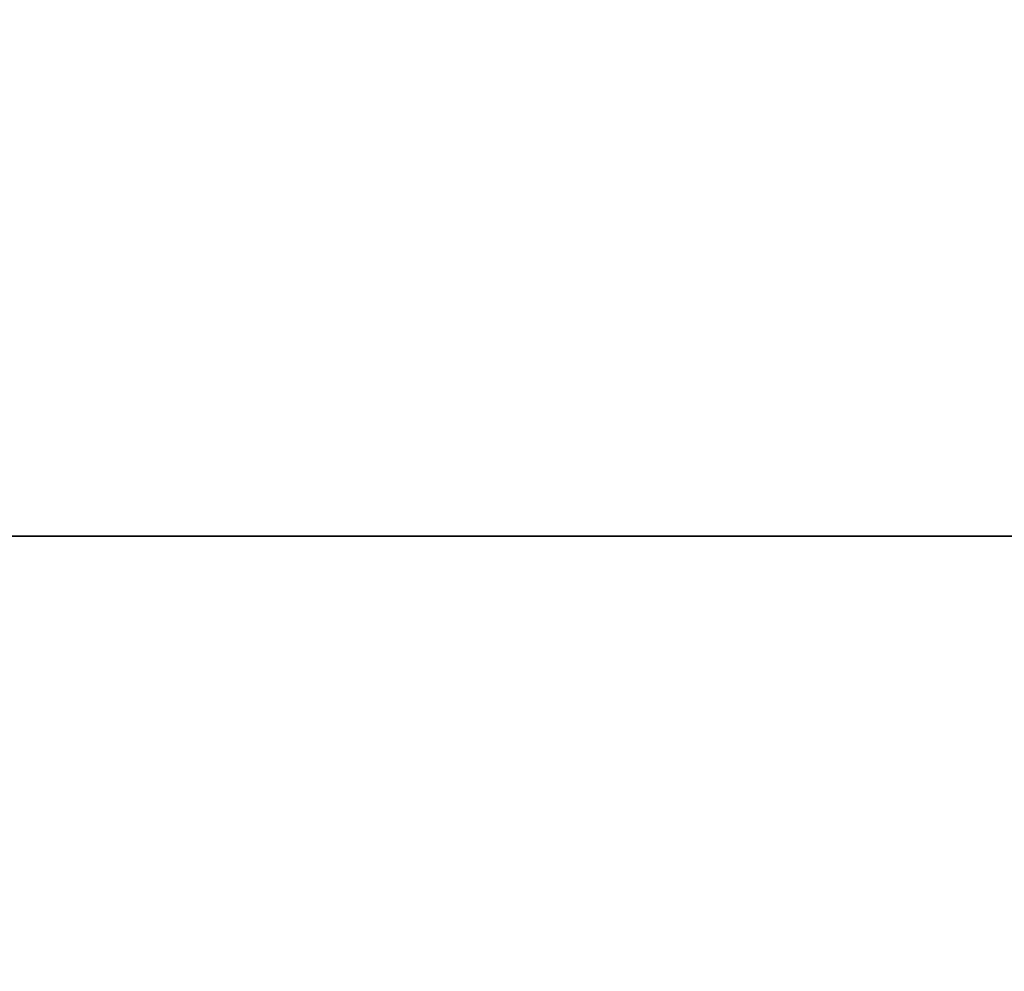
# Model space of a CAD drawing. Header units: centimetres. Extents: x -30.2 to 14.9, y -8.2 to 52.9.
# Tile 155 of 256: x -21.632 to -21.013, y -5.667 to -5.068. Entities that reach past the tile are written whole.
import ezdxf

# ---------------------------------------------------------------- set-up
doc = ezdxf.new("R2010")
doc.units = ezdxf.units.CM
doc.layers.add('RF411304_Door', color=7, linetype='Continuous', true_color=0xb11c95)
doc.layers.add('RF411304_Scharnier', color=7, linetype='Continuous', true_color=0xb1581b)

msp = doc.modelspace()

# ---------------------------------------------------------------- meshes
at = {"layer": 'RF411304_Door', "color": 201, "true_color": 0xd59ae5}
mesh = msp.add_polyface(dxfattribs=at)
corners = [(13.74234, -7.55948, 24.24458), (-29.19053, -7.55948, 24.24458), (-29.19054, -7.55948, 201.72992), (13.74234, -7.55948, 201.72992), (13.74234, -5.39328, 24.24458), (-29.19053, -5.39328, 24.24458), (-29.19054, -5.39328, 201.72992), (13.74234, -5.39328, 201.72992)]
mesh.append_faces([[corners[k] for k in face] for face in [(0, 1, 5), (5, 4, 0), (1, 2, 6), (6, 5, 1), (2, 3, 7), (7, 6, 2), (3, 0, 4), (4, 7, 3), (6, 7, 4), (4, 5, 6), (3, 2, 1), (1, 0, 3)]], dxfattribs={"vtx2": -1, "color": 201})
at = {"layer": 'RF411304_Scharnier', "color": 213, "true_color": 0xe158c7}
mesh = msp.add_polyface(dxfattribs=at)
corners = [(-20.68664, -1.04068, 18.61226), (-20.68664, -1.04068, 18.56226), (-28.33545, -1.65627, 18.56226), (-20.79461, -4.78978, 18.61226), (-20.79461, -4.78978, 18.56226), (-17.63814, -5.65753, 18.56226), (-17.63814, -5.65753, 18.61226), (-21.22363, -4.70726, 18.61226), (-21.22363, -4.70726, 18.56226), (-21.66071, -4.68862, 18.61226), (-21.66071, -4.68862, 18.56226), (-23.59864, -4.79029, 18.61226), (-23.59864, -4.79029, 18.56226), (-24.51698, -4.88901, 18.61226), (-20.68678, -1.05073, 18.53226), (-28.3303, -1.66589, 18.53226), (-20.79233, -4.78004, 18.53226), (-17.63605, -5.64773, 18.53226), (-21.22247, -4.6973, 18.53226), (-21.66076, -4.67861, 18.53226), (-23.59943, -4.78032, 18.53226), (-24.51698, -4.88901, 18.56226), (-20.68722, -1.08086, 18.50226), (-28.31484, -1.69474, 18.50226), (-20.78551, -4.7508, 18.50226), (-17.62978, -5.61834, 18.50226), (-21.21898, -4.66742, 18.50226), (-21.66091, -4.64857, 18.50226), (-23.60182, -4.7504, 18.50226), (-24.52234, -4.84936, 18.50226), (-25.41141, -4.99443, 18.50226)]
mesh.append_faces([[corners[k] for k in face] for face in [(22, 25, 24), (22, 24, 26), (22, 26, 27), (22, 27, 28), (22, 28, 29), (22, 29, 30)]], dxfattribs={"vtx0": -1, "vtx2": -1, "color": 213})
mesh.append_faces([[corners[k] for k in face] for face in [(0, 1, 2), (3, 4, 5), (5, 6, 3), (7, 8, 4), (4, 3, 7), (9, 10, 8), (8, 7, 9), (11, 12, 10), (10, 9, 11), (12, 11, 13), (1, 14, 15), (4, 16, 17), (8, 18, 16), (16, 4, 8), (10, 19, 18), (18, 8, 10), (12, 20, 19), (19, 10, 12), (20, 12, 21), (14, 22, 23), (16, 24, 25), (18, 26, 24), (24, 16, 18), (19, 27, 26), (26, 18, 19), (20, 28, 27), (27, 19, 20)]], dxfattribs={"vtx2": -1, "color": 213})

doc.saveas('drawing.dxf')
